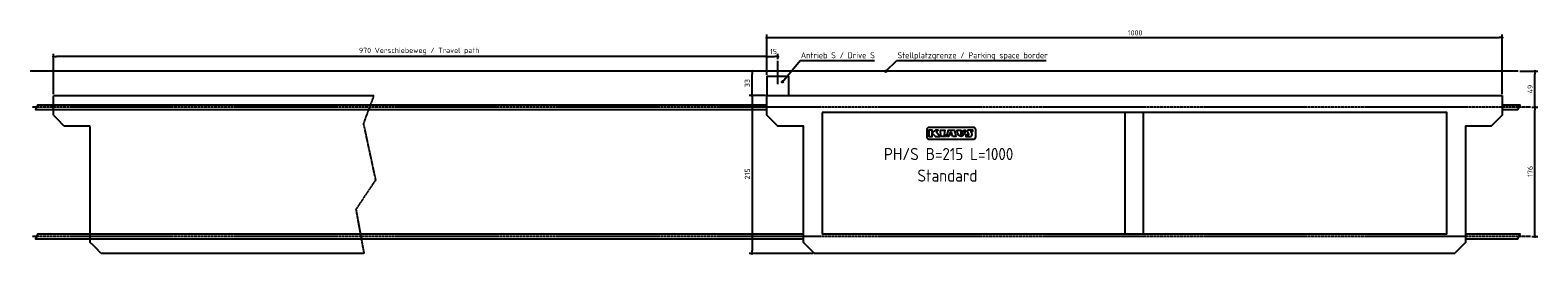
# Model space of a CAD drawing. Extents: x -10168 to 10336, y -2500 to 561.
import ezdxf

# ---------------------------------------------------------------- set-up
doc = ezdxf.new("R2010")
doc.units = 0
doc.linetypes.add('GEN3', pattern=[6.25, 5, -1.25])
doc.linetypes.add('GEN7', pattern=[15, 10, -2.5, 0, -2.5])
doc.layers.get('0').update_dxf_attribs({"linetype": 'CONTINUOUS'})
doc.layers.get('DEFPOINTS').update_dxf_attribs({"linetype": 'CONTINUOUS'})
for name, color, linetype in [('3', 6, 'GEN3'), ('4', 3, 'CONTINUOUS'), ('5', 3, 'CONTINUOUS'), ('7', 4, 'GEN7'), ('SICHTBARE_KANTEN_DIN_', 7, 'CONTINUOUS')]:
    doc.layers.add(name, color=color, linetype=linetype)
doc.styles.get("Standard").update_dxf_attribs({"font": 'ISOCP.SHX'})
doc.dimstyles.get("Standard").update_dxf_attribs({"dimtxt": 2.5, "dimasz": 2.5, "dimexe": 1.25, "dimexo": 0.625, "dimtad": 1, "dimcen": 2.5, "dimazin": 3, "dimtfac": 1, "dimtmove": 0, "dimatfit": 3})

# ---------------------------------------------------------------- blocks, each defined once
blk = doc.blocks.new('PUNKT')
at = {"layer": '4', "color": 0, "linetype": 'BYBLOCK'}
blk.add_line((-0.5, 0), (-1, 0), dxfattribs=at)
at = {"layer": '4', "color": 0, "linetype": 'BYBLOCK', "const_width": 0.5}
blk.add_lwpolyline([(-0.25, 0, 1), (0.25, 0, 1)], format="xyb", close=True, dxfattribs=at)
blk = doc.blocks.new('*U30')
at = {"layer": '5', "color": 2}
blk.add_text('176', height=70, rotation=90, dxfattribs=at).set_placement((10266, -1438))
blk = doc.blocks.new('*D12')
at = {"layer": '5'}
for p, q in [((10256, -490), (10336, -490)), ((10296, -2210), (10296, -530)), ((10256, -2250), (10336, -2250))]:
    blk.add_line(p, q, dxfattribs=at)
at = {"layer": 'DEFPOINTS', "color": 0}
for p in [(10236, -490), (10296, -490), (10236, -2250)]:
    blk.add_point(p, dxfattribs=at)
blk.add_blockref('*U30', (0, 0))
at = {"layer": '5', "xscale": 40, "yscale": 40, "zscale": 40}
for p, rotation in [((10296, -490), 90), ((10296, -2250), 270)]:
    blk.add_blockref('PUNKT', p, dxfattribs=dict(at, rotation=rotation))
blk = doc.blocks.new('*U31')
at = {"layer": '5', "color": 2}
blk.add_text('215', height=70, rotation=90, dxfattribs=at).set_placement((-380, -1472))
blk = doc.blocks.new('*D13')
at = {"layer": '5'}
for p, q in [((-170, -330), (-390, -330)), ((-350, -370), (-350, -2440)), ((479, -2480), (-390, -2480))]:
    blk.add_line(p, q, dxfattribs=at)
at = {"layer": 'DEFPOINTS', "color": 0}
for p in [(-150, -330), (-350, -2480), (499, -2480)]:
    blk.add_point(p, dxfattribs=at)
blk.add_blockref('*U31', (0, 0))
at = {"layer": '5', "xscale": 40, "yscale": 40, "zscale": 40}
for p, rotation in [((-350, -330), 90), ((-350, -2480), 270)]:
    blk.add_blockref('PUNKT', p, dxfattribs=dict(at, rotation=rotation))
blk = doc.blocks.new('*U32')
at = {"layer": '5', "color": 2}
blk.add_text('49', height=70, rotation=90, dxfattribs=at).set_placement((10266, -300))
blk = doc.blocks.new('*D14')
at = {"layer": '5'}
for p, q in [((10089, 0), (10336, 0)), ((10296, -450), (10296, -40)), ((10256, -490), (10336, -490))]:
    blk.add_line(p, q, dxfattribs=at)
at = {"layer": 'DEFPOINTS', "color": 0}
for p in [(10069, 0), (10296, 0), (10236, -490)]:
    blk.add_point(p, dxfattribs=at)
blk.add_blockref('*U32', (0, 0))
at = {"layer": '5', "xscale": 40, "yscale": 40, "zscale": 40}
for p, rotation in [((10296, 0), 90), ((10296, -490), 270)]:
    blk.add_blockref('PUNKT', p, dxfattribs=dict(at, rotation=rotation))
blk = doc.blocks.new('*U33')
at = {"layer": '5', "color": 2}
blk.add_text('33', height=70, rotation=90, dxfattribs=at).set_placement((-380, -215))
blk = doc.blocks.new('*D15')
at = {"layer": '5'}
for p, q in [((-20, 0), (-390, 0)), ((-350, -290), (-350, -40)), ((-170, -330), (-390, -330))]:
    blk.add_line(p, q, dxfattribs=at)
at = {"layer": 'DEFPOINTS', "color": 0}
for p in [(-350, 0), (0, 0), (-150, -330)]:
    blk.add_point(p, dxfattribs=at)
blk.add_blockref('*U33', (0, 0))
at = {"layer": '5', "xscale": 40, "yscale": 40, "zscale": 40}
for p, rotation in [((-350, 0), 90), ((-350, -330), 270)]:
    blk.add_blockref('PUNKT', p, dxfattribs=dict(at, rotation=rotation))
blk = doc.blocks.new('*U34')
at = {"layer": '5', "color": 2}
blk.add_text('15', height=70, dxfattribs=at).set_placement((-107, 234))
blk = doc.blocks.new('*D16')
at = {"layer": '5'}
for p, q in [((-150, -50), (-150, 240)), ((0, 164), (0, 240)), ((-110, 200), (-40, 200))]:
    blk.add_line(p, q, dxfattribs=at)
at = {"layer": 'DEFPOINTS', "color": 0}
for p in [(0, 200), (0, 144), (-150, -70)]:
    blk.add_point(p, dxfattribs=at)
blk.add_blockref('*U34', (0, 0))
at = {"layer": '5', "xscale": 40, "yscale": 40, "zscale": 40, "rotation": 180}
blk.add_blockref('PUNKT', (-150, 200), dxfattribs=at)
at = {"layer": '5', "xscale": 40, "yscale": 40, "zscale": 40}
blk.add_blockref('PUNKT', (0, 200), dxfattribs=at)
blk = doc.blocks.new('*U35')
at = {"layer": '5', "color": 2}
blk.add_text('970 Verschiebeweg / Travel path', height=70, dxfattribs=at).set_placement((-5697, 250))
blk = doc.blocks.new('*D17')
at = {"layer": '5'}
for p, q in [((-9850, -310), (-9850, 240.000001)), ((-150, -50), (-150, 240.000001)), ((-190, 200.000001), (-9810, 200.000001))]:
    blk.add_line(p, q, dxfattribs=at)
at = {"layer": 'DEFPOINTS', "color": 0}
for p in [(-9850, 200.000001), (-150, -70), (-9850, -330)]:
    blk.add_point(p, dxfattribs=at)
blk.add_blockref('*U35', (0, 0))
at = {"layer": '5', "xscale": 40, "yscale": 40, "zscale": 40, "rotation": 180}
blk.add_blockref('PUNKT', (-9850, 200.000001), dxfattribs=at)
at = {"layer": '5', "xscale": 40, "yscale": 40, "zscale": 40}
blk.add_blockref('PUNKT', (-150, 200.000001), dxfattribs=at)
blk = doc.blocks.new('*U36')
at = {"layer": '5', "color": 2}
blk.add_text('1000', height=70, dxfattribs=at).set_placement((4759, 489))
blk = doc.blocks.new('*D18')
at = {"layer": '5'}
for p, q in [((-150, -50), (-150, 499)), ((-110, 459), (9810, 459)), ((9850, -310), (9850, 499))]:
    blk.add_line(p, q, dxfattribs=at)
at = {"layer": 'DEFPOINTS', "color": 0}
for p in [(9850, 459), (-150, -70), (9850, -330)]:
    blk.add_point(p, dxfattribs=at)
blk.add_blockref('*U36', (0, 0))
at = {"layer": '5', "xscale": 40, "yscale": 40, "zscale": 40, "rotation": 180}
blk.add_blockref('PUNKT', (-150, 459), dxfattribs=at)
at = {"layer": '5', "xscale": 40, "yscale": 40, "zscale": 40}
blk.add_blockref('PUNKT', (9850, 459), dxfattribs=at)
blk = doc.blocks.new('*U28')
at = {"linetype": 'CONTINUOUS'}
for p, q in [((1459, 2), (1458, 0)), ((1461, 6), (1459, 2)), ((1464, 8), (1461, 6)), ((1467, 10), (1464, 8)), ((1474, 8), (1467, 10)), ((1474, 8), (1475, 6)), ((1475, 6), (1478, 2)), ((1478, 2), (1478, 0)), ((1458, 0), (1461, -6)), ((1461, -6), (1461, -7)), ((1469, -10), (1461, -7)), ((1474, -7), (1469, -10)), ((1476, -6), (1474, -7)), ((1478, 0), (1476, -6))]:
    blk.add_line(p, q, dxfattribs=at)
for points in [[(1459, 2), (1458, 0), (1478, 0)], [(1461, 6), (1459, 2), (1478, 2)], [(1464, 8), (1461, 6), (1475, 6)], [(1467, 10), (1464, 8), (1474, 8)], [(1458, 0), (1461, -6), (1476, -6)], [(1461, -6), (1461, -7), (1474, -7)]]:
    blk.add_solid(points, dxfattribs=at)
at = {"linetype": 'CONTINUOUS', "extrusion": (0, 0, -1)}
for points in [[(-1459, 2), (-1478, 2), (-1478, 0)], [(-1461, 6), (-1475, 6), (-1478, 2)], [(-1464, 8), (-1474, 8), (-1475, 6)], [(-1458, 0), (-1478, 0), (-1476, -6)], [(-1461, -6), (-1476, -6), (-1474, -7)], [(-1461, -7), (-1474, -7), (-1469, -10)]]:
    blk.add_solid(points, dxfattribs=at)
blk = doc.blocks.new('*U29')
at = {"linetype": 'CONTINUOUS'}
for p, q in [((53, -142), (52, -145)), ((52, -145), (55, -151)), ((55, -138), (53, -142)), ((58, -136), (55, -138)), ((55, -151), (55, -152)), ((63, -154), (55, -152)), ((61, -135), (58, -136)), ((68, -136), (61, -135)), ((68, -152), (63, -154)), ((68, -136), (69, -138)), ((70, -151), (68, -152)), ((69, -138), (72, -142)), ((72, -145), (70, -151)), ((72, -142), (72, -145))]:
    blk.add_line(p, q, dxfattribs=at)
for points in [[(53, -142), (52, -145), (72, -145)], [(52, -145), (55, -151), (70, -151)], [(55, -138), (53, -142), (72, -142)], [(58, -136), (55, -138), (69, -138)], [(55, -151), (55, -152), (68, -152)], [(61, -135), (58, -136), (68, -136)]]:
    blk.add_solid(points, dxfattribs=at)
at = {"linetype": 'CONTINUOUS', "extrusion": (0, 0, -1)}
for points in [[(-52, -145), (-72, -145), (-70, -151)], [(-53, -142), (-72, -142), (-72, -145)], [(-55, -138), (-69, -138), (-72, -142)], [(-55, -151), (-70, -151), (-68, -152)], [(-55, -152), (-68, -152), (-63, -154)], [(-58, -136), (-68, -136), (-69, -138)]]:
    blk.add_solid(points, dxfattribs=at)

msp = doc.modelspace()

# ---------------------------------------------------------------- linework, layer by layer
for p, q in [((10068.832, 0), (-10168.032, 0)), ((0, -174.614), (0, 143.502)), ((62.322, -144.466), (305.38, 148.853)), ((305.38, 148.853), (1316.565, 148.853)), ((1468.337, 0), (1619.532, 148.853)), ((1619.532, 148.853), (3646.804, 148.853)), ((4725, -2211.819), (4725, -561.819)), ((4975, -2211.819), (4975, -561.819))]:
    msp.add_line(p, q)
for points in [[(-150, -330), (150, -330), (150, -70), (-150, -70)], [(2151.842, -826.436), (2180.134, -800.967), (2144.463, -800.967), (2100.329, -833.37), (2100.329, -800.967), (2051.727, -800.967), (2052.305, -886.608), (2100.329, -886.608), (2100.329, -840.892), (2144.335, -886.608), (2202.757, -886.608)], [(2216.161, -886.886), (2210.906, -800.967), (2269.702, -800.967), (2264.097, -866.344), (2284.93, -866.932), (2281.713, -886.886)], [(2378.502, -886.886), (2370.014, -866.344), (2330.662, -866.344), (2320.073, -886.886), (2296.518, -886.886), (2320.813, -800.967), (2401.916, -800.967), (2421.659, -886.886)], [(2524.925, -800.967), (2553.163, -800.967), (2533.245, -857.077), (2518.545, -875.041), (2503.845, -883.786), (2491.684, -886.168), (2478.016, -885.124), (2460.053, -872.805), (2447.149, -852.623), (2441.203, -834.382), (2438.251, -816.859), (2436.715, -800.967), (2486.94, -800.967), (2489.227, -853.047), (2489.967, -857.864), (2490.412, -858.885), (2490.879, -859.851), (2491.299, -860.612), (2491.684, -861.2), (2492.046, -861.649), (2492.396, -861.992), (2492.746, -862.261), (2493.108, -862.488), (2493.491, -862.702), (2493.892, -862.905), (2494.306, -863.094), (2494.728, -863.266), (2495.154, -863.42), (2495.578, -863.551), (2495.995, -863.658), (2496.402, -863.737), (2496.792, -863.786), (2497.17, -863.809), (2497.536, -863.809), (2497.893, -863.789), (2498.245, -863.752), (2498.594, -863.703), (2498.942, -863.645), (2499.292, -863.582), (2499.646, -863.515), (2500.003, -863.443), (2500.359, -863.363), (2500.712, -863.273), (2501.059, -863.169), (2501.398, -863.048), (2501.727, -862.907), (2502.041, -862.744), (2502.341, -862.556), (2502.628, -862.346), (2502.904, -862.117), (2503.174, -861.872), (2503.441, -861.614), (2503.707, -861.346), (2503.976, -861.072), (2504.251, -860.794), (2504.537, -860.504), (2504.853, -860.145), (2505.218, -859.647), (2505.651, -858.942), (2506.174, -857.96), (2506.806, -856.633), (2507.568, -854.891), (2508.478, -852.665), (2509.56, -849.87), (2510.848, -846.358), (2512.378, -841.963), (2514.186, -836.519), (2516.308, -829.863), (2518.781, -821.829), (2521.641, -812.252)], [(2337.117, -851.513), (2351.494, -828.166), (2364.011, -851.513)]]:
    msp.add_lwpolyline(points, close=True)
for points in [[(-149.644, -460), (-10066.102, -460), (-10096.102, -520), (-149.644, -520)], [(9850.356, -520), (10065.585, -520), (10095.585, -460), (9850.356, -460)], [(2489.967, -857.864), (2489.888, -857.681)], [(349.356, -2220), (-10066.102, -2220), (-10096.102, -2280), (349.356, -2280)], [(9351.356, -2280), (10065.585, -2280), (10095.585, -2220), (9351.356, -2220)]]:
    msp.add_lwpolyline(points)
for points in [[(2054.017, -922.111), (2663.382, -922.111, 0.414213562), (2692.182, -893.311), (2692.182, -793.237, 0.414213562), (2663.382, -764.437), (2054.017, -764.437, 0.414213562), (2025.217, -793.237), (2025.217, -893.311, 0.414213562)], [(2639.405, -844.247), (2627.906, -823.26, -0.569920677), (2631.852, -816.598), (2651.839, -816.598), (2652.915, -800.967), (2593.35, -800.967, 0.562128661), (2577.364, -827.242), (2594.5, -860.347, -0.562128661), (2590.504, -866.915), (2556.905, -866.915), (2557.505, -883.133), (2557.644, -886.886), (2614.148, -886.886, 0.569920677)]]:
    msp.add_lwpolyline(points, format="xyb", close=True)
for centre in [(1468.337, 0), (62.322, -144.466)]:
    msp.add_circle(centre, 10)
at = {"layer": '3'}
msp.add_lwpolyline([(-5471.689, -1480.637), (-5738.647, -1880.846), (-5628.723, -2480), (-9201, -2480), (-9351, -2330), (-9351, -749.487), (-9700, -749.487), (-9850, -599.487), (-9850, -330), (-5495.244, -330), (-5636.575, -711.609)], close=True, dxfattribs=at)
at = {"layer": '7'}
for p, q in [((10235.841, -490), (-10141.666, -490)), ((10235.841, -2250), (-10141.666, -2250))]:
    msp.add_line(p, q, dxfattribs=at)
at = {"layer": 'SICHTBARE_KANTEN_DIN_'}
msp.add_lwpolyline([(9850, -330), (9850, -599.487), (9700, -749.487), (9351, -749.487), (9351, -2330), (9201, -2480), (499, -2480), (349, -2330), (349, -749.487), (0, -749.487), (-150, -599.487), (-150, -330)], close=True, dxfattribs=at)
msp.add_lwpolyline([(604, -561.819), (604, -2211.819), (9096, -2211.819), (9096, -561.819), (603.746, -561.819)], dxfattribs=at)

# ---------------------------------------------------------------- block references
at = {"linetype": 'CONTINUOUS'}
for name in ['*U28', '*U29']:
    msp.add_blockref(name, (0, 0), dxfattribs=at)

# ---------------------------------------------------------------- texts
for s, height, p in [('Antrieb S / Drive S', 82.5, (312.728, 177.045)), ('Stellplatzgrenze / Parking space border', 82.5, (1626.88, 177.045)), ('PH/S B=215 L=1000', 165, (1442.759, -1209.201)), ('Standard', 165, (1898.299, -1502.93))]:
    msp.add_text(s, height=height).set_placement(p)

# ---------------------------------------------------------------- dimensions: what is measured, and where the dimension line sits
at = {"layer": '5'}
dim = msp.add_linear_dim(base=(9850, 459.497), p1=(-150, -70), p2=(9850, -330), dimstyle='Standard', override={"dimdec": 2, "dimtdec": 0}, dxfattribs=at)
dim.commit()
dim.dimension.update_dxf_attribs({"geometry": '*D18', "text_midpoint": (4850, 524.497)})
dim = msp.add_linear_dim(base=(-9850, 200), p1=(-150, -70), p2=(-9850, -330), text='<> Verschiebeweg / Travel path', dimstyle='Standard', override={"dimdec": 2, "dimtdec": 0}, dxfattribs=at)
dim.commit()
dim.dimension.update_dxf_attribs({"geometry": '*D17', "text_midpoint": (-5000, 274.914)})
dim = msp.add_linear_dim(base=(0, 199.987), p1=(-150, -70), p2=(0, 143.502), dimstyle='Standard', override={"dimdec": 2, "dimtdec": 0}, dxfattribs=at)
dim.commit()
dim.dimension.update_dxf_attribs({"geometry": '*D16', "text_midpoint": (-63.272, 268.915), "dimtype": 128})
for base, p1, p2, picture, middle in [((-350, 0), (-150, -330), (0.356, 0), '*D15', (-415, -165)), ((10295.585, 0), (10235.841, -490), (10068.832, 0), '*D14', (10230.585, -245)), ((-350, -2480), (-150, -330), (499, -2480), '*D13', (-415.007, -1405)), ((10295.585, -490), (10235.841, -2250), (10235.841, -490), '*D12', (10230.585, -1370))]:
    dim = msp.add_linear_dim(base=base, p1=p1, p2=p2, angle=90, dimstyle='Standard', override={"dimdec": 2, "dimtdec": 0}, dxfattribs=at)
    dim.commit()
    dim.dimension.update_dxf_attribs({"geometry": picture, "text_midpoint": middle})

doc.saveas('drawing.dxf')
